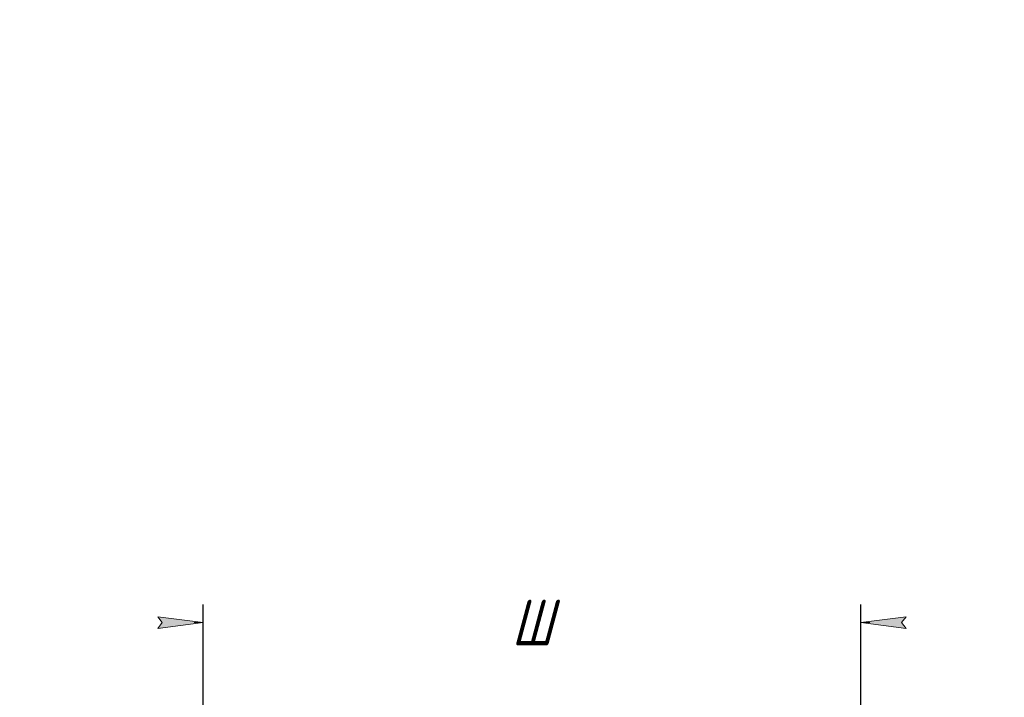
# Model space of a CAD drawing. Header units: millimetres. Extents: x 0 to 420, y 0 to 297.
# Tile 5 of 19: x 101 to 210, y 222 to 297. Entities that reach past the tile are written whole.
import ezdxf

# ---------------------------------------------------------------- set-up
doc = ezdxf.new("R2010")
doc.units = ezdxf.units.MM
doc.linetypes.add('K5LT_THIN', pattern=[0])
doc.layers.add('Системный слой', color=7, linetype='Continuous')
doc.styles.add('KDIMTEXTSTYLE', font='GOST_AU.SHX', dxfattribs={"width": 0.96, "oblique": 15, "height": 5})
doc.dimstyles.new('KDIMSTYLE (1.00)', dxfattribs={"dimtxt": 5, "dimasz": 1, "dimexe": 2, "dimexo": 0, "dimgap": 1, "dimtad": 1, "dimtxsty": 'KDIMTEXTSTYLE', "dimsah": 1, "dimcen": 0, "dimdle": 1, "dimadec": 0, "dimazin": 0, "dimtfac": 0.667, "dimtmove": 0, "dimatfit": 3, "dimfxl": 1, "dimtvp": 1, "dimtolj": 1, "dimtzin": 0, "dimarcsym": 0})

# ---------------------------------------------------------------- blocks, each defined once
blk = doc.blocks.new('KDIMARROW_01')
at = {"layer": 'Системный слой'}
blk.add_hatch(color=0, dxfattribs=at).paths.add_polyline_path([(0, 0), (-5, 0.658262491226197), (-4.5, 5.51091059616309e-16), (-5, -0.6582624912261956)])
at = {"layer": 'Системный слой', "color": 0, "linetype": 'K5LT_THIN', "lineweight": 18}
for p, q in [((-4.5, 5.51091059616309e-16), (-5, 0.658262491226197)), ((-5, 0.658262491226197), (0, 0)), ((0, 0), (-5, -0.6582624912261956)), ((-5, -0.6582624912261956), (-4.5, 5.51091059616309e-16)), ((0, 0), (-1, 0))]:
    blk.add_line(p, q, dxfattribs=at)

msp = doc.modelspace()

# ---------------------------------------------------------------- dimensions: what is measured, and where the dimension line sits
at = {"layer": 'Системный слой', "color": 7}
msp.add_linear_dim(base=(121.5797550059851, 230.4981089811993), p1=(194.1711250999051, 220.198143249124), p2=(121.5797550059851, 220.198143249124), location=(157.8754400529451, 230.4981089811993), text='\\H5.0;\\W0.965;\\Q15;\\H5.0;\\W0.965;\\Q15;\\Q15;Ш', dimstyle='KDIMSTYLE (1.00)', override={"dimexo": 0, "dimblk1": 'KDIMARROW_01', "dimblk2": 'KDIMARROW_01', "dimse1": 0, "dimse2": 0, "dimclrt": 7, "dimtolj": 1}, dxfattribs=at).render()

doc.saveas('drawing.dxf')
